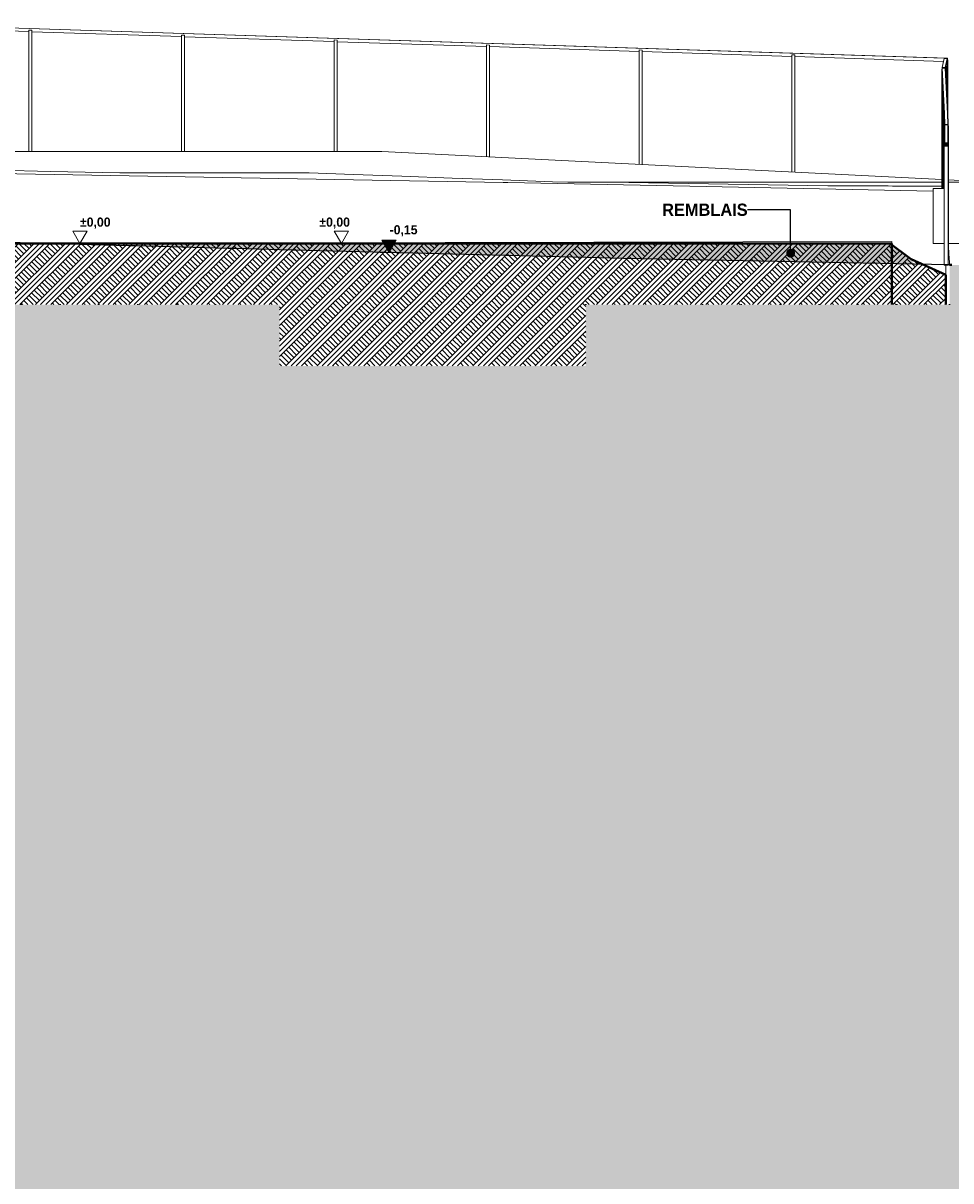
# Model space of a CAD drawing. Header units: millimetres. Extents: x -58263 to 69124, y -53000 to 22363.
# Tile 39 of 40: x -8072 to 7076, y -15318 to 3600. Entities that reach past the tile are written whole.
import ezdxf

# ---------------------------------------------------------------- set-up
doc = ezdxf.new("R2010")
doc.units = ezdxf.units.MM
doc.header["$MEASUREMENT"] = 0
doc.linetypes.add('Points', pattern=[634.99999, 0, -634.99999])
for name, color, linetype in [('2D - Cotations pour 100ème', 7, 'Continuous'), ('Nouveau_0', 7, 'Continuous'), ('Nouveau_2D - Cotations pour 100ème', 7, 'Continuous'), ('Nouveau__ DÉBLAIS REMBLAIS', 7, 'Continuous'), ('Nouveau_Equip - Escaliers et ascenseurs', 7, 'Continuous'), ('Nouveau_Exter - Environnement', 7, 'Continuous'), ('Nouveau_Terrain - modifié', 7, 'Continuous'), ('Terrain - original', 7, 'Continuous')]:
    doc.layers.add(name, color=color, linetype=linetype)
doc.styles.add('STYLE_GENERE_1', font='GOTHIC.TTF')
doc.linetypes.add('_TN', pattern='A,0,[2,PROJET COUPE AA1.Shx,S=63.492063,R=0,X=0,Y=0],-8000,0', length=8000)
doc.dimstyles.new('STYLE_GENERE__8', dxfattribs={"dimtxt": 0.18, "dimasz": 291.84, "dimexe": 0.18, "dimexo": 0.0625, "dimgap": 0, "dimtad": 0, "dimtih": 1, "dimtoh": 1, "dimdec": 4, "dimzin": 0, "dimdsep": 46, "dimcen": 0.09, "dimadec": 0, "dimazin": 0, "dimtfac": 1, "dimtdec": 4, "dimtmove": 0, "dimatfit": 3, "dimldrblk": 'ARROWHEAD_11', "dimfxl": 0, "dimtolj": 1, "dimtzin": 0, "dimarcsym": 0})
pattern_1 = [(45, (0, 0), (-127.27922, 127.27922), []), (45, (-42.43, 42.43), (-254.5584, 254.5584), []), (45, (-84.85, 84.85), (-254.5584, 254.5584), []), (135, (-127.28, 127.28), (42.426407, 42.426407), [180, -180])]

# ---------------------------------------------------------------- blocks, each defined once
blk = doc.blocks.new('Élément de coupe_4')
at = {"layer": 'Terrain - original', "linetype": 'Continuous', "lineweight": 13}
h = blk.add_hatch(dxfattribs=at)
h.set_pattern_fill('__TERRE_VÉGÉTALISÉE', style=0, pattern_type=2)
h.set_pattern_definition(pattern_1)
h.paths.add_polyline_path([(-58263, 1604), (-58263, -53000), (66385, -53000), (66385, -1082), (64749, -1000), (64150, -976), (64132, -976), (62720, -921), (62656, -920), (61370, -871), (61254, -870), (61121, -869), (59941, -827), (59749, -825), (58733, -789), (50162, -611), (49752, -608), (48954, -603), (48518, -600), (48064, -596), (47268, -591), (46802, -588), (46032, -582), (45564, -579), (44842, -575), (44189, -571), (43726, -568), (43154, -565), (42705, -562), (42200, -560), (41743, -558), (41313, -557), (40879, -554), (40461, -553), (40038, -551), (39613, -550), (39200, -548), (38752, -546), (38345, -544), (37857, -543), (37452, -541), (36914, -539), (36508, -537), (36099, -535), (35518, -532), (35100, -530), (34490, -527), (34064, -524), (33626, -522), (33001, -519), (32552, -516), (32091, -514), (31462, -510), (30842, -506), (30367, -504), (29878, -501), (29277, -498), (28772, -495), (28200, -492), (27679, -489), (27145, -486), (26611, -483), (26110, -480), (25567, -478), (25094, -474), (24545, -472), (24095, -469), (23923, -468), (23373, -466), (22828, -464), (22293, -463), (20091, -447), (19562, -446), (19050, -445), (18918, -444), (18418, -443), (17991, -440), (17495, -439), (17056, -436), (16555, -435), (16044, -433), (15513, -431), (15057, -427), (14495, -424), (13893, -420), (13243, -415), (12772, -411), (12083, -405), (11366, -398), (10883, -393), (10157, -385), (9435, -377), (8941, -372), (8246, -364), (7594, -357), (7095, -351), (7057, -351), (7057, -1000), (1114, -1000), (1114, -2000), (-3886, -2000), (-3886, -1000), (-36049, -1000), (-36049, 791), (-36268, 799), (-37771, 844), (-38068, 856), (-39701, 905), (-41553, 962), (-41639, 965), (-42770, 1000), (-43426, 1023), (-43462, 1025), (-43500, 1026), (-45128, 1085), (-45251, 1089), (-46710, 1142), (-46897, 1148), (-48180, 1195), (-48406, 1203), (-48615, 1210), (-49751, 1252), (-49963, 1259), (-50151, 1266), (-51119, 1302), (-51295, 1308), (-52742, 1367), (-53039, 1380), (-53886, 1412), (-54277, 1429), (-54765, 1452), (-55424, 1477), (-56014, 1504), (-56518, 1524), (-57209, 1556), (-57590, 1571)])
h.paths.add_polyline_path([(-37894, -347), (-37844, -347), (-37844, -397), (-37894, -397)], flags=0)
at = {"layer": 'Terrain - original', "color": 251, "linetype": 'Continuous', "lineweight": 13}
for p, q in [((-2215, 1500), (-10638, 1500)), ((6927, 1043), (-2215, 1500)), ((4834, 1000), (1494, 1000)), ((5874, 1000), (4834, 1000)), ((6927, 1000), (5874, 1000)), ((7784, 1000), (7036, 1037)), ((8269, 1000), (7036, 1000)), ((7723, 0), (7036, 0))]:
    blk.add_line(p, q, dxfattribs=at)
at = {"layer": 'Terrain - original', "color": 7, "linetype": 'Continuous', "lineweight": 40, "flags": 128}
blk.add_lwpolyline([(7057, -351), (7095, -351)], dxfattribs=at)
blk = doc.blocks.new('Élément de coupe_31')
at = {"layer": 'Nouveau_Terrain - modifié', "linetype": 'Continuous', "lineweight": 13}
h = blk.add_hatch(dxfattribs=at)
h.set_pattern_fill('__TERRE_VÉGÉTALISÉE', style=0, pattern_type=2)
h.set_pattern_definition(pattern_1)
h.paths.add_polyline_path([(-3886, 0), (-3886, -2000), (1114, -2000), (1114, 0)])
at = {"layer": 'Nouveau_Terrain - modifié', "color": 7, "linetype": 'Continuous', "lineweight": 40}
blk.add_line((1114, 0), (-3886, 0), dxfattribs=at)
blk = doc.blocks.new('Élément de coupe_32')
at = {"layer": 'Nouveau_Terrain - modifié', "linetype": 'Continuous', "lineweight": 13}
h = blk.add_hatch(dxfattribs=at)
h.set_pattern_fill('__TERRE_VÉGÉTALISÉE', style=0, pattern_type=2)
h.set_pattern_definition(pattern_1)
h.paths.add_polyline_path([(-8886, -1000), (-3886, -1000), (-3886, 0), (-8886, 0)])
at = {"layer": 'Nouveau_Terrain - modifié', "color": 7, "linetype": 'Continuous', "lineweight": 13}
blk.add_line((-8886, 0), (-8886, -50), dxfattribs=at)
at = {"layer": 'Nouveau_Terrain - modifié', "color": 7, "linetype": 'Continuous', "lineweight": 40}
for p, q in [((-8886, 0), (-8886, -1000)), ((-3886, 0), (-8886, 0))]:
    blk.add_line(p, q, dxfattribs=at)
blk = doc.blocks.new('Élément de coupe_33')
at = {"layer": 'Nouveau_Terrain - modifié', "linetype": 'Continuous', "lineweight": 13}
h = blk.add_hatch(dxfattribs=at)
h.set_pattern_fill('__TERRE_VÉGÉTALISÉE', style=0, pattern_type=2)
h.set_pattern_definition(pattern_1)
h.paths.add_polyline_path([(1114, -1000), (6114, -1000), (6114, 0), (1114, 0)])
at = {"layer": 'Nouveau_Terrain - modifié', "color": 7, "linetype": 'Continuous', "lineweight": 40}
for p, q in [((6114, 0), (1114, 0)), ((6114, 0), (6114, -22)), ((6114, -22), (6114, -1000))]:
    blk.add_line(p, q, dxfattribs=at)
at = {"layer": 'Nouveau_Terrain - modifié', "color": 7, "linetype": 'Continuous', "lineweight": 13}
for p, q in [((6114, 0), (6115, 0)), ((6115, 0), (6115, -11))]:
    blk.add_line(p, q, dxfattribs=at)
blk = doc.blocks.new('Élément de coupe_34')
at = {"layer": 'Nouveau_Terrain - modifié', "linetype": 'Continuous', "lineweight": 5}
h = blk.add_hatch(dxfattribs=at)
h.set_pattern_fill('__TERRE_VÉGÉTALISÉE', style=0, pattern_type=2)
h.set_pattern_definition(pattern_1)
h.paths.add_polyline_path([(-36044, -1000), (-33562, -1000), (-33562, -55), (-35906, 783), (-36044, 832)])
h = blk.add_hatch(dxfattribs=at)
h.set_pattern_fill('__TERRE_VÉGÉTALISÉE', style=0, pattern_type=2)
h.set_pattern_definition(pattern_1)
h.paths.add_polyline_path([(-27776, -1000), (-27776, 0), (-28902, -65), (-30024, -130), (-30024, -1000)])
h = blk.add_hatch(dxfattribs=at)
h.set_pattern_fill('__TERRE_VÉGÉTALISÉE', style=0, pattern_type=2)
h.set_pattern_definition(pattern_1)
h.paths.add_polyline_path([(6992, -1000), (6992, -513), (6426, -256), (6369, -213), (6114, -22), (6114, -1000)])
at = {"layer": 'Nouveau_Terrain - modifié', "color": 7, "linetype": 'Continuous', "lineweight": 13}
for p, q in [((-34811, 1153), (-34965, 1128)), ((-34647, 1177), (-34811, 1153)), ((-34473, 1202), (-34647, 1177)), ((-34289, 1226), (-34473, 1202)), ((-34243, 1232), (-34289, 1226)), ((-35768, 956), (-35843, 931)), ((-35684, 981), (-35768, 956)), ((-35589, 1006), (-35684, 981)), ((-35484, 1030), (-35589, 1006)), ((-35369, 1055), (-35484, 1030)), ((-35244, 1079), (-35369, 1055)), ((-35110, 1104), (-35244, 1079)), ((-34965, 1128), (-35110, 1104)), ((-36043, 833), (-36044, 832)), ((-36008, 857), (-36043, 833)), ((-35963, 882), (-36008, 857)), ((-35908, 907), (-35963, 882)), ((-35843, 931), (-35908, 907)), ((6114, 0), (6114, 4)), ((-33562, -55), (-33556, -54)), ((-33556, -54), (-33525, -51)), ((-33525, -51), (-33484, -48)), ((-33484, -48), (-33434, -44)), ((-33434, -44), (-33373, -41)), ((-33373, -41), (-33302, -38)), ((-33302, -38), (-33221, -34)), ((-33221, -34), (-33131, -31)), ((-33131, -31), (-33030, -28)), ((-33030, -28), (-32919, -24)), ((-32919, -24), (-32799, -21)), ((-32799, -21), (-32668, -18)), ((-32668, -18), (-32528, -15)), ((-32528, -15), (-32377, -11)), ((-32377, -11), (-32217, -8)), ((-32217, -8), (-32047, -5)), ((-32047, -5), (-31959, -3)), ((6115, -11), (6114, -11)), ((6992, -355), (6992, -513))]:
    blk.add_line(p, q, dxfattribs=at)
at = {"layer": 'Nouveau_Terrain - modifié', "color": 251, "linetype": 'Continuous', "lineweight": 13}
for p, q in [((-34095, 1250), (-34243, 1232)), ((-33891, 1274), (-34095, 1250)), ((-33785, 1286), (-33891, 1274)), ((-33620, 1285), (-33785, 1286)), ((-33370, 1284), (-33620, 1285)), ((-33112, 1282), (-33370, 1284)), ((-32845, 1280), (-33112, 1282)), ((-32569, 1278), (-32845, 1280)), ((-32285, 1276), (-32569, 1278)), ((-31992, 1275), (-32285, 1276)), ((-31691, 1273), (-31992, 1275)), ((-31382, 1271), (-31691, 1273)), ((-31065, 1269), (-31382, 1271)), ((-30740, 1267), (-31065, 1269)), ((-30408, 1265), (-30740, 1267)), ((-30067, 1263), (-30408, 1265)), ((-29724, 1262), (-30067, 1263)), ((-29719, 1262), (-29724, 1262)), ((-29369, 1260), (-29719, 1262)), ((-29364, 1260), (-29369, 1260)), ((-29006, 1258), (-29364, 1260)), ((-29002, 1258), (-29006, 1258)), ((-29001, 1258), (-29002, 1258)), ((-28871, 1257), (-29001, 1258)), ((-28636, 1256), (-28871, 1257)), ((-28634, 1256), (-28636, 1256)), ((-28634, 1256), (-28631, 1256)), ((-28320, 1254), (-28631, 1256)), ((-28259, 1254), (-28320, 1254)), ((-28259, 1254), (-28254, 1254)), ((-28259, 1254), (-28259, 1254)), ((-27875, 1252), (-28254, 1254)), ((-27870, 1252), (-27875, 1252)), ((-27870, 1252), (-27516, 1250)), ((-10556, 1182), (-10638, 1183)), ((-10554, 1182), (-10556, 1182)), ((-10554, 1182), (-236, 995)), ((-236, 995), (-157, 995)), ((2815, 937), (-157, 995)), ((2815, 937), (6788, 855)), ((-31772, 0), (-31867, -2)), ((-31772, 0), (-31762, -1)), ((-27776, 0), (-27446, 0)), ((6114, 30), (-8886, 0)), ((6114, 30), (6114, 0)), ((6114, 4), (6114, 30)), ((-31959, -3), (-31867, -2)), ((-31762, -1), (-31731, -5)), ((-31731, -5), (-31691, -9)), ((-31691, -9), (-31642, -14)), ((-31642, -14), (-31584, -19)), ((-31584, -19), (-31519, -24)), ((-31519, -24), (-31447, -31)), ((-31447, -31), (-31368, -37)), ((-31368, -37), (-31283, -44)), ((-31283, -44), (-31194, -51)), ((-31194, -51), (-31101, -58)), ((-31101, -58), (-31005, -65)), ((-31005, -65), (-30908, -72)), ((-30908, -72), (-30809, -79)), ((-30809, -79), (-30711, -86)), ((-30711, -86), (-30613, -93)), ((-30613, -93), (-30518, -99)), ((-30518, -99), (-30426, -105)), ((-30426, -105), (-30338, -111)), ((-30338, -111), (-30255, -116)), ((-30255, -116), (-30178, -121)), ((-30178, -121), (-30107, -125)), ((-30107, -125), (-30044, -129)), ((-30044, -129), (-30020, -130)), ((6992, -1000), (6992, -355))]:
    blk.add_line(p, q, dxfattribs=at)
at = {"layer": 'Nouveau_Terrain - modifié', "color": 7, "linetype": 'Continuous', "lineweight": 40}
for p, q in [((-36044, 832), (-36044, -1000)), ((-27776, 0), (-27776, -1000)), ((-33562, -55), (-33562, -130)), ((-33562, -130), (-33562, -1000)), ((-30024, -130), (-30024, -1000)), ((6992, -513), (6992, -1000))]:
    blk.add_line(p, q, dxfattribs=at)
at = {"layer": 'Nouveau_Terrain - modifié', "color": 7, "linetype": 'Continuous', "lineweight": 40, "flags": 128}
for points in [[(-36044, 832), (-35906, 783), (-33562, -55)], [(-27776, 0), (-28902, -65), (-30024, -130)], [(6114, -22), (6369, -213), (6426, -256), (6992, -513)]]:
    blk.add_lwpolyline(points, dxfattribs=at)
blk = doc.blocks.new('Élément de coupe_39')
at = {"layer": 'Nouveau_Exter - Environnement', "color": 7, "linetype": 'Continuous', "lineweight": 5}
for p, q in [((6788, 900), (6788, 0)), ((6969, 900), (6788, 900)), ((6788, 0), (6969, 0))]:
    blk.add_line(p, q, dxfattribs=at)
blk = doc.blocks.new('Élément de coupe_49')
at = {"layer": 'Nouveau_0', "color": 251, "linetype": 'Continuous', "lineweight": 13}
for p, q in [((-32574, 1324), (-32502, 1327)), ((-32502, 1327), (-32290, 1328)), ((-32290, 1328), (-32155, 1329)), ((-32155, 1329), (-32003, 1330)), ((-32003, 1330), (-31998, 1330)), ((-31998, 1330), (-31697, 1340)), ((-31697, 1340), (-31388, 1350)), ((-31388, 1350), (-31071, 1360)), ((-31071, 1360), (-30746, 1369)), ((-30746, 1369), (-30707, 1370)), ((-30707, 1370), (-30546, 1370)), ((-30546, 1370), (-30419, 1370)), ((-30419, 1370), (-30413, 1370)), ((-30413, 1370), (-30072, 1376)), ((-30072, 1376), (-29739, 1381)), ((-29739, 1381), (-29724, 1381)), ((-29724, 1381), (-29633, 1380)), ((-29633, 1380), (-29369, 1387)), ((-29369, 1387), (-29006, 1396)), ((-29006, 1396), (-28636, 1404)), ((-28636, 1404), (-28259, 1412)), ((-28259, 1412), (-27875, 1420)), ((-27875, 1420), (-27516, 1426)), ((-33827, 1282), (-33790, 1286)), ((-33790, 1286), (-33625, 1294)), ((-33790, 1286), (-33790, 1286)), ((-33625, 1294), (-33413, 1303)), ((-33413, 1303), (-33376, 1303)), ((-33376, 1303), (-33256, 1305)), ((-33256, 1305), (-33117, 1307)), ((-33117, 1307), (-32927, 1309)), ((-32927, 1309), (-32850, 1313)), ((-32850, 1313), (-32574, 1324)), ((-10638, 1241), (-10556, 1240)), ((-10556, 1240), (-10196, 1232)), ((-10196, 1232), (-9473, 1217)), ((-9473, 1217), (-8619, 1199)), ((-8619, 1199), (-7627, 1178)), ((-7627, 1178), (-6495, 1154)), ((-6495, 1154), (-3403, 1156)), ((-3403, 1156), (-2677, 1129)), ((-2677, 1129), (-1888, 1099)), ((-1888, 1099), (-1065, 1068)), ((-1065, 1068), (-244, 1038)), ((-244, 1038), (570, 1008)), ((570, 1008), (823, 1000)), ((823, 1000), (1494, 1000)), ((1494, 1000), (5068, 941)), ((5068, 941), (5824, 939)), ((5824, 939), (6055, 939)), ((6055, 939), (6125, 938)), ((6125, 938), (6927, 937))]:
    blk.add_line(p, q, dxfattribs=at)
at = {"layer": 'Nouveau_0', "color": 255, "linetype": 'Continuous', "lineweight": 0}
for p, q in [((-34927, 1135), (-34907, 1138)), ((-34952, 1131), (-34927, 1135)), ((-36049, 791), (-36048, 791)), ((-36048, 791), (-36045, 793)), ((-36045, 793), (-36044, 794)), ((7041, -142), (7036, -72)), ((7043, -161), (7041, -142)), ((7049, -244), (7043, -161)), ((7054, -307), (7049, -244)), ((7057, -347), (7054, -307)), ((7057, -351), (7057, -347))]:
    blk.add_line(p, q, dxfattribs=at)
at = {"layer": 'Nouveau_0', "color": 255, "linetype": 'Points', "lineweight": 0}
for p, q in [((-36049, 791), (-36049, -1000)), ((7057, -1000), (7057, -351))]:
    blk.add_line(p, q, dxfattribs=at)
at = {"layer": 'Nouveau_0', "color": 255, "linetype": 'Points', "lineweight": 0, "flags": 128}
for points in [[(-36049, -1000), (-36044, -1000), (-33562, -1000), (-30024, -1000), (-27825, -1000), (-27776, -1000), (-27336, -1000), (-27136, -1000), (-11080, -1000), (-10890, -1000), (-10880, -1000), (-10409, -1000), (-8886, -1000), (-8886, -1000), (-3886, -1000)], [(1114, -1000), (6114, -1000), (6992, -1000), (7057, -1000)]]:
    blk.add_lwpolyline(points, dxfattribs=at)
blk = doc.blocks.new('Élément de coupe_50')
at = {"layer": 'Nouveau_Equip - Escaliers et ascenseurs', "color": 7, "linetype": 'Continuous', "lineweight": 13}
for p, q in [((6973, 2037), (6965, 2037)), ((6965, 2037), (6965, 2035)), ((6965, 900), (6965, 2037)), ((6965, 2035), (6973, 2035)), ((6965, 900), (6965, 2035)), ((7031, 2037), (7024, 2037)), ((7024, 2035), (7031, 2035)), ((7031, 2035), (7031, 2037)), ((7031, 1921), (7031, 2035))]:
    blk.add_line(p, q, dxfattribs=at)
blk = doc.blocks.new('Élément de coupe_51')
at = {"layer": 'Nouveau_Equip - Escaliers et ascenseurs', "color": 251, "linetype": 'Continuous', "lineweight": 13}
for p, q in [((6968, 2153), (6960, 2153)), ((6960, 2153), (6960, 2151)), ((6960, 900), (6960, 2153)), ((6960, 2151), (6968, 2151)), ((6960, 900), (6960, 2151)), ((7026, 2153), (7019, 2153)), ((7019, 2151), (7026, 2151)), ((7026, 2151), (7026, 2153)), ((7026, 2037), (7026, 2151))]:
    blk.add_line(p, q, dxfattribs=at)
blk = doc.blocks.new('Élément de coupe_52')
at = {"layer": 'Nouveau_Equip - Escaliers et ascenseurs', "color": 251, "linetype": 'Continuous', "lineweight": 13}
for p, q in [((6962, 2270), (6954, 2270)), ((6954, 2270), (6954, 2267)), ((6954, 900), (6954, 2270)), ((6954, 2267), (6962, 2267)), ((6954, 900), (6954, 2267)), ((7020, 2270), (7013, 2270)), ((7013, 2267), (7020, 2267)), ((7020, 2267), (7020, 2270)), ((7020, 2153), (7020, 2267))]:
    blk.add_line(p, q, dxfattribs=at)
blk = doc.blocks.new('Élément de coupe_53')
at = {"layer": 'Nouveau_Equip - Escaliers et ascenseurs', "color": 251, "linetype": 'Continuous', "lineweight": 13}
for p, q in [((6957, 2386), (6949, 2386)), ((6949, 2386), (6949, 2383)), ((6949, 900), (6949, 2386)), ((6949, 2383), (6957, 2383)), ((6949, 900), (6949, 2383)), ((7015, 2386), (7008, 2386)), ((7008, 2383), (7015, 2383)), ((7015, 2383), (7015, 2386)), ((7015, 2270), (7015, 2383))]:
    blk.add_line(p, q, dxfattribs=at)
blk = doc.blocks.new('Élément de coupe_54')
at = {"layer": 'Nouveau_Equip - Escaliers et ascenseurs', "color": 251, "linetype": 'Continuous', "lineweight": 13}
for p, q in [((6951, 2502), (6943, 2502)), ((6943, 2502), (6943, 2499)), ((6943, 900), (6943, 2502)), ((6943, 2499), (6951, 2499)), ((6943, 900), (6943, 2499)), ((7009, 2502), (7002, 2502)), ((7003, 2499), (7009, 2499)), ((7009, 2499), (7009, 2502)), ((7009, 2386), (7009, 2499))]:
    blk.add_line(p, q, dxfattribs=at)
blk = doc.blocks.new('Élément de coupe_55')
at = {"layer": 'Nouveau_Equip - Escaliers et ascenseurs', "color": 251, "linetype": 'Continuous', "lineweight": 13}
for p, q in [((6946, 2618), (6938, 2618)), ((6938, 2618), (6938, 2615)), ((6938, 900), (6938, 2618)), ((6938, 2615), (6946, 2615)), ((6938, 900), (6938, 2615)), ((7004, 2618), (6997, 2618)), ((6997, 2615), (7004, 2615)), ((7004, 2615), (7004, 2618)), ((7004, 2502), (7004, 2615))]:
    blk.add_line(p, q, dxfattribs=at)
blk = doc.blocks.new('Élément de coupe_56')
at = {"layer": 'Nouveau_Equip - Escaliers et ascenseurs', "color": 251, "linetype": 'Continuous', "lineweight": 13}
for p, q in [((6940, 2734), (6932, 2734)), ((6932, 2734), (6933, 2732)), ((6932, 900), (6932, 2734)), ((6933, 2732), (6941, 2732)), ((6933, 900), (6933, 2732)), ((6998, 2734), (6992, 2734)), ((6992, 2732), (6999, 2732)), ((6999, 2732), (6998, 2734)), ((6999, 2618), (6999, 2732))]:
    blk.add_line(p, q, dxfattribs=at)
blk = doc.blocks.new('Élément de coupe_57')
at = {"layer": 'Nouveau_Equip - Escaliers et ascenseurs', "color": 251, "linetype": 'Continuous', "lineweight": 13}
for p, q in [((6936, 2887), (6935, 2886)), ((6935, 2886), (6938, 2886)), ((6935, 2875), (6935, 2886)), ((6938, 2887), (6936, 2887)), ((6993, 2886), (7001, 2886)), ((7002, 2887), (6994, 2887)), ((7001, 2886), (7002, 2887)), ((7001, 2618), (7001, 2886)), ((7002, 2618), (7002, 2887))]:
    blk.add_line(p, q, dxfattribs=at)
blk = doc.blocks.new('Élément de coupe_58')
at = {"layer": 'Nouveau_Equip - Escaliers et ascenseurs', "color": 251, "linetype": 'Continuous', "lineweight": 13}
for p, q in [((6946, 2925), (6944, 2925)), ((6944, 2925), (6944, 2924)), ((6944, 2924), (6946, 2924)), ((6944, 2913), (6944, 2924)), ((7010, 2925), (7002, 2925)), ((7002, 2924), (7010, 2924)), ((7010, 2924), (7010, 2925)), ((7010, 2386), (7010, 2925)), ((7010, 2386), (7010, 2924))]:
    blk.add_line(p, q, dxfattribs=at)
blk = doc.blocks.new('Élément de coupe_59')
at = {"layer": 'Nouveau_Equip - Escaliers et ascenseurs', "color": 251, "linetype": 'Continuous', "lineweight": 13}
for p, q in [((6955, 2962), (6952, 2962)), ((6952, 2962), (6952, 2962)), ((6952, 2962), (6955, 2962)), ((6952, 2951), (6952, 2962)), ((7018, 2962), (7010, 2962)), ((7010, 2962), (7018, 2962)), ((7018, 2962), (7018, 2962)), ((7018, 2270), (7018, 2962)), ((7018, 2270), (7018, 2962))]:
    blk.add_line(p, q, dxfattribs=at)
blk = doc.blocks.new('Élément de coupe_60')
at = {"layer": 'Nouveau_Equip - Escaliers et ascenseurs', "color": 251, "linetype": 'Continuous', "lineweight": 13}
for p, q in [((4478, 3082), (4528, 3081)), ((4478, 1165), (4478, 3082)), ((4528, 1163), (4528, 3081))]:
    blk.add_line(p, q, dxfattribs=at)
blk = doc.blocks.new('Élément de coupe_61')
at = {"layer": 'Nouveau_Equip - Escaliers et ascenseurs', "color": 251, "linetype": 'Continuous', "lineweight": 13}
for p, q in [((1986, 3163), (2036, 3161)), ((1986, 1290), (1986, 3163)), ((2036, 1287), (2036, 3161))]:
    blk.add_line(p, q, dxfattribs=at)
blk = doc.blocks.new('Élément de coupe_62')
at = {"layer": 'Nouveau_Equip - Escaliers et ascenseurs', "color": 251, "linetype": 'Continuous', "lineweight": 13}
for p, q in [((-505, 3244), (-455, 3242)), ((-505, 1414), (-505, 3244)), ((-455, 1412), (-455, 3242))]:
    blk.add_line(p, q, dxfattribs=at)
blk = doc.blocks.new('Élément de coupe_63')
at = {"layer": 'Nouveau_Equip - Escaliers et ascenseurs', "color": 251, "linetype": 'Continuous', "lineweight": 13}
for p, q in [((-2996, 3325), (-2946, 3323)), ((-2996, 1500), (-2996, 3325)), ((-2946, 1500), (-2946, 3323))]:
    blk.add_line(p, q, dxfattribs=at)
blk = doc.blocks.new('Élément de coupe_64')
at = {"layer": 'Nouveau_Equip - Escaliers et ascenseurs', "color": 251, "linetype": 'Continuous', "lineweight": 13}
for p, q in [((-5488, 3405), (-5438, 3404)), ((-5488, 1500), (-5488, 3405)), ((-5438, 1500), (-5438, 3404))]:
    blk.add_line(p, q, dxfattribs=at)
blk = doc.blocks.new('Élément de coupe_65')
at = {"layer": 'Nouveau_Equip - Escaliers et ascenseurs', "color": 251, "linetype": 'Continuous', "lineweight": 13}
for p, q in [((-7979, 3486), (-7929, 3485)), ((-7979, 1500), (-7979, 3486)), ((-7929, 1500), (-7929, 3485))]:
    blk.add_line(p, q, dxfattribs=at)
blk = doc.blocks.new('Élément de coupe_67')
at = {"layer": 'Nouveau_Equip - Escaliers et ascenseurs', "color": 7, "linetype": 'Continuous', "lineweight": 13}
for p, q in [((6978, 1921), (6970, 1921)), ((6970, 1921), (6970, 1919)), ((6970, 1919), (6978, 1919)), ((6970, 1852), (6970, 1919)), ((7036, 1921), (7028, 1921)), ((7028, 1919), (7036, 1919)), ((7036, 1919), (7036, 1921)), ((7036, -7), (7036, 1919))]:
    blk.add_line(p, q, dxfattribs=at)
blk = doc.blocks.new('Élément de coupe_68')
at = {"layer": 'Nouveau_Equip - Escaliers et ascenseurs', "color": 251, "linetype": 'Continuous', "lineweight": 13}
for p, q in [((6935, 2850), (6927, 2850)), ((6927, 2850), (6927, 2848)), ((6927, 900), (6927, 2850)), ((6927, 2848), (6935, 2848)), ((6927, 900), (6927, 2848)), ((6993, 2850), (6986, 2850)), ((6986, 2848), (6993, 2848)), ((6993, 2848), (6993, 2850)), ((6993, 2734), (6993, 2848))]:
    blk.add_line(p, q, dxfattribs=at)
blk = doc.blocks.new('Élément de coupe_69')
at = {"layer": 'Nouveau_Equip - Escaliers et ascenseurs', "color": 251, "linetype": 'Continuous', "lineweight": 13}
for p, q in [((6961, 3000), (6963, 3000)), ((6961, 2988), (6961, 3000)), ((7019, 3000), (7027, 3000)), ((7027, 2037), (7027, 3000)), ((7027, 2037), (7027, 3000))]:
    blk.add_line(p, q, dxfattribs=at)
blk = doc.blocks.new('Élément de coupe_120')
at = {"layer": 'Nouveau_Equip - Escaliers et ascenseurs', "color": 7, "linetype": 'Continuous', "lineweight": 13}
for p, q in [((6976, 1647), (6969, 1647)), ((6969, 1647), (6969, 1645)), ((6969, 1645), (6976, 1645)), ((6969, -355), (6969, 1645)), ((7035, 1647), (7027, 1647)), ((7027, 1645), (7035, 1645)), ((7035, 1645), (7035, 1647)), ((7035, -355), (7035, 1645)), ((6969, -355), (7035, -355)), ((7035, -355), (7035, -353))]:
    blk.add_line(p, q, dxfattribs=at)
blk = doc.blocks.new('Élément de coupe_121')
at = {"layer": 'Nouveau_Equip - Escaliers et ascenseurs', "color": 7, "linetype": 'Continuous', "lineweight": 13}
for p, q in [((6977, 1715), (6969, 1715)), ((6969, 1715), (6969, 1714)), ((6969, 1714), (6977, 1714)), ((6969, 1647), (6969, 1714)), ((7035, 1715), (7027, 1715)), ((7027, 1714), (7035, 1714)), ((7035, 1714), (7035, 1715)), ((7035, -286), (7035, 1714)), ((7035, -286), (7035, -285)), ((7035, -286), (7035, -286))]:
    blk.add_line(p, q, dxfattribs=at)
blk = doc.blocks.new('Élément de coupe_122')
at = {"layer": 'Nouveau_Equip - Escaliers et ascenseurs', "color": 7, "linetype": 'Continuous', "lineweight": 13}
for p, q in [((6977, 1784), (6969, 1784)), ((6969, 1784), (6969, 1782)), ((6969, 1782), (6977, 1782)), ((6969, 1715), (6969, 1782)), ((7035, 1784), (7027, 1784)), ((7027, 1782), (7035, 1782)), ((7035, 1782), (7035, 1784)), ((7035, -218), (7035, 1782)), ((7035, -218), (7035, -216)), ((7035, -218), (7035, -218))]:
    blk.add_line(p, q, dxfattribs=at)
blk = doc.blocks.new('Élément de coupe_126')
at = {"layer": 'Nouveau_Equip - Escaliers et ascenseurs', "linetype": 'Continuous', "lineweight": 13}
blk.add_hatch(color=7, dxfattribs=at).paths.add_polyline_path([(7026, 1641), (7016, 1641), (6976, 1641), (6976, 1631), (6976, 1591), (6986, 1591), (7026, 1591), (7026, 1601)])
at = {"layer": 'Nouveau_Equip - Escaliers et ascenseurs', "color": 7, "linetype": 'Continuous', "lineweight": 13}
for p, q in [((6976, 1641), (6978, 1939)), ((6978, 1939), (7028, 1939)), ((7026, 1641), (7028, 1939)), ((7028, 1939), (7028, 1890)), ((7027, 1715), (7028, 1757)), ((7028, 1852), (7028, 1890)), ((7028, 1784), (7028, 1826)), ((7026, 1591), (7027, 1620)), ((7027, 1647), (7027, 1689))]:
    blk.add_line(p, q, dxfattribs=at)
at = {"layer": 'Nouveau_Equip - Escaliers et ascenseurs', "color": 7, "linetype": 'Continuous', "lineweight": 25, "flags": 128}
for points in [[(6976, 1641), (6976, 1631), (6976, 1591)], [(7026, 1641), (7016, 1641), (6976, 1641)], [(7026, 1591), (6986, 1591), (6976, 1591)], [(7026, 1641), (7026, 1601), (7026, 1591)]]:
    blk.add_lwpolyline(points, dxfattribs=at)
blk = doc.blocks.new('Élément de coupe_127')
at = {"layer": 'Nouveau_Equip - Escaliers et ascenseurs', "color": 251, "linetype": 'Continuous', "lineweight": 13}
for p, q in [((6936, 2815), (6936, 2863)), ((6936, 2863), (6986, 2863)), ((6970, 2126), (6936, 2863)), ((7020, 2126), (6986, 2863)), ((6939, 2734), (6936, 2815)), ((6945, 2618), (6941, 2707)), ((6950, 2502), (6946, 2590)), ((6956, 2386), (6951, 2474)), ((6961, 2270), (6957, 2358)), ((6966, 2153), (6962, 2242)), ((6970, 2076), (6968, 2126))]:
    blk.add_line(p, q, dxfattribs=at)
at = {"layer": 'Nouveau_Equip - Escaliers et ascenseurs', "color": 7, "linetype": 'Continuous', "lineweight": 13}
for p, q in [((6978, 1945), (6970, 2126)), ((7028, 1945), (7020, 2126)), ((6972, 2037), (6970, 2076)), ((6977, 1921), (6973, 2010)), ((7028, 1945), (7028, 1920))]:
    blk.add_line(p, q, dxfattribs=at)
blk = doc.blocks.new('Élément de coupe_128')
at = {"layer": 'Nouveau_Equip - Escaliers et ascenseurs', "color": 251, "linetype": 'Continuous', "lineweight": 13}
for p, q in [((6935, 2874), (6968, 3021)), ((6935, 2849), (6935, 2874)), ((6968, 3021), (7018, 3021)), ((6985, 2874), (7018, 3021)), ((6991, 2850), (6993, 2861)), ((6999, 2887), (7002, 2899)), ((7008, 2925), (7010, 2937)), ((7016, 2962), (7018, 2972)), ((7018, 3021), (7018, 2972))]:
    blk.add_line(p, q, dxfattribs=at)
blk = doc.blocks.new('Élément de coupe_129')
at = {"layer": 'Nouveau_Equip - Escaliers et ascenseurs', "color": 251, "linetype": 'Continuous', "lineweight": 13}
for p, q in [((7019, 3026), (-10700, 3600)), ((6969, 3026), (-10700, 3599)), ((-7979, 3461), (-10420, 3540)), ((-5488, 3380), (-7929, 3459)), ((-2996, 3299), (-5438, 3378)), ((-505, 3218), (-2946, 3297)), ((1986, 3137), (-455, 3217)), ((4478, 3056), (2036, 3136)), ((6958, 2976), (4528, 3055)), ((7019, 3026), (7019, 3000))]:
    blk.add_line(p, q, dxfattribs=at)
blk = doc.blocks.new('Élément de coupe_130')
at = {"layer": 'Nouveau_Equip - Escaliers et ascenseurs', "color": 7, "linetype": 'Continuous', "lineweight": 13}
for p, q in [((6978, 1945), (7028, 1945)), ((6978, 1939), (6978, 1945)), ((7028, 1939), (7028, 1945))]:
    blk.add_line(p, q, dxfattribs=at)
blk = doc.blocks.new('Élément de coupe_131')
at = {"layer": 'Nouveau_Equip - Escaliers et ascenseurs', "color": 251, "linetype": 'Continuous', "lineweight": 13}
for p, q in [((6936, 2874), (6935, 2874)), ((6936, 2874), (6986, 2874)), ((6936, 2863), (6936, 2874)), ((6986, 2863), (6986, 2874)), ((6936, 2824), (6935, 2824)), ((6936, 2815), (6936, 2824))]:
    blk.add_line(p, q, dxfattribs=at)
blk = doc.blocks.new('Élément de coupe_132')
at = {"layer": 'Nouveau_Equip - Escaliers et ascenseurs', "color": 251, "linetype": 'Continuous', "lineweight": 13}
for p, q in [((6968, 3026), (7018, 3026)), ((6968, 3021), (6968, 3026)), ((7018, 3021), (7018, 3026)), ((7018, 3026), (7019, 3026)), ((7018, 2972), (7018, 2976))]:
    blk.add_line(p, q, dxfattribs=at)
blk = doc.blocks.new('Élément de coupe_146')
at = {"layer": 'Nouveau_Equip - Escaliers et ascenseurs', "color": 7, "linetype": 'Continuous', "lineweight": 13}
for p, q in [((6978, 1852), (6970, 1852)), ((6970, 1852), (6970, 1851)), ((6970, 1851), (6978, 1851)), ((6970, 1784), (6970, 1851)), ((7036, 1852), (7028, 1852)), ((7028, 1851), (7036, 1851)), ((7036, 1851), (7036, 1852)), ((7036, -149), (7036, 1851)), ((7035, -149), (7036, -149)), ((7036, -149), (7036, -148))]:
    blk.add_line(p, q, dxfattribs=at)
blk = doc.blocks.new('Cotation_5', base_point=(-2876, 0))
at = {"layer": 'Nouveau_2D - Cotations pour 100ème', "color": 7, "linetype": 'Continuous', "lineweight": 13}
for p, q in [((-2876, 0), (-2992, 200)), ((-2992, 200), (-2760, 200)), ((-2760, 200), (-2876, 0)), ((-2876, 0), (-3026, 0)), ((-2876, 0), (-2726, 0))]:
    blk.add_line(p, q, dxfattribs=at)
at = {"layer": 'Nouveau_2D - Cotations pour 100ème', "color": 7, "lineweight": 13, "insert": (-3236, 240), "char_height": 150, "attachment_point": 7, "style": 'STYLE_GENERE_1'}
blk.add_mtext('{\\A1;\\fCentury Gothic|b1|i0|c0|p0;±0,00}', dxfattribs=at)
blk = doc.blocks.new('Cotation_6', base_point=(-7145, 0))
at = {"layer": 'Nouveau_2D - Cotations pour 100ème', "color": 7, "linetype": 'Continuous', "lineweight": 13}
for p, q in [((-7145, 0), (-7261, 200)), ((-7261, 200), (-7029, 200)), ((-7029, 200), (-7145, 0)), ((-7145, 0), (-7295, 0)), ((-7145, 0), (-6995, 0))]:
    blk.add_line(p, q, dxfattribs=at)
at = {"layer": 'Nouveau_2D - Cotations pour 100ème', "color": 7, "lineweight": 13, "insert": (-7145, 240), "char_height": 150, "attachment_point": 7, "style": 'STYLE_GENERE_1'}
blk.add_mtext('{\\A1;\\fCentury Gothic|b1|i0|c0|p0;±0,00}', dxfattribs=at)
blk = doc.blocks.new('Cotation_10', base_point=(-2097, -147))
at = {"layer": '2D - Cotations pour 100ème', "linetype": 'Continuous', "lineweight": 13}
blk.add_hatch(color=7, dxfattribs=at).paths.add_polyline_path([(-2097, -147), (-1981, 53), (-2213, 53)])
at = {"layer": '2D - Cotations pour 100ème', "color": 7, "linetype": 'Continuous', "lineweight": 13}
for p, q in [((-2097, -147), (-2213, 53)), ((-2213, 53), (-1981, 53)), ((-1981, 53), (-2097, -147)), ((-2097, -147), (-2247, -147)), ((-2097, -147), (-1947, -147))]:
    blk.add_line(p, q, dxfattribs=at)
at = {"layer": '2D - Cotations pour 100ème', "color": 255, "lineweight": 0, "insert": (-2089, 115), "char_height": 150, "attachment_point": 7, "style": 'STYLE_GENERE_1'}
blk.add_mtext('{\\A1;\\fCentury Gothic|b1|i0|c0|p0;-0,15}', dxfattribs=at)
blk = doc.blocks.new('ARROWHEAD_11')
at = {"color": 0, "linetype": 'Continuous', "lineweight": 0}
blk.add_line((0, 0), (-1, 0), dxfattribs=at)
at = {"color": 0, "linetype": 'Continuous', "lineweight": 0, "const_width": 0.25, "flags": 128}
blk.add_lwpolyline([(-0.125, 0, 1), (0.125, 0, 1)], format="xyb", close=True, dxfattribs=at)

msp = doc.modelspace()

# ---------------------------------------------------------------- hatches: boundary and pattern name
at = {"layer": 'Nouveau__ DÉBLAIS REMBLAIS', "linetype": 'Continuous', "lineweight": 0}
for color, points in [(215, [(-11307.562, -1000), (-10439.963, -1000), (-10439.963, -50), (-8885.963, -50), (-8885.963, 0), (-7757.13, 0), (-9312.821, 47.539), (-9474.567, 52.46), (-11307.562, 100.454)]), (215, [(-6053.678, 12.92), (-7757.13, 0), (-5668.552, 0), (-6004.412, 11.636)]), (174, [(-3885.963, 0), (-6241.232, 5.289), (-6241.185, -39.975), (-4723.38, -81.248), (-3885.963, -102.578), (-3039.314, -123.778), (-1681.54, -157.777), (-407.546, -189.678), (1114.036, -227.778), (1114.037, 0)]), (174, [(1114.037, 0), (1114.037, -174.594), (1114.036, -227.778), (6112.89, -331.856), (6114.037, 0)]), (174, [(6112.89, -331.856), (6345.448, -336.5), (6457.475, -338.736), (6463.745, -280.454), (6114.037, -18.68)])]:
    msp.add_hatch(color=color, dxfattribs=at).paths.add_polyline_path(points)

# ---------------------------------------------------------------- linework, layer by layer
at = {"layer": 'Terrain - original', "color": 1, "linetype": '_TN', "lineweight": 25}
for p, q in [((-7938.728, 5.735), (-9596.434, 56.168)), ((-7931.147, 5.544), (-7938.728, 5.735)), ((-7757.13, 0), (-7931.147, 5.544)), ((-6350.577, -38.238), (-7757.13, 0)), ((-6299.797, -39.051), (-6350.577, -38.238)), ((-6241.185, -39.975), (-6299.797, -39.051)), ((-4723.38, -81.248), (-6241.185, -39.975)), ((-4593.551, -83.219), (-4723.38, -81.248)), ((-3885.963, -102.578), (-4593.551, -83.219)), ((1114.036, -227.778), (-3885.963, -102.578)), ((1729.407, -244.338), (1114.036, -227.778)), ((7036.715, -350.301), (1729.407, -244.338)), ((7094.856, -351.017), (7036.715, -350.301))]:
    msp.add_line(p, q, dxfattribs=at)

# ---------------------------------------------------------------- block references
at = {"layer": '2D - Cotations pour 100ème', "color": 7, "linetype": 'Continuous', "lineweight": 13}
msp.add_blockref('Cotation_10', (-2096.937, -147.375), dxfattribs=at)
at = {"layer": 'Nouveau_0', "lineweight": 0}
msp.add_blockref('Élément de coupe_49', (0, 0), dxfattribs=at)
at = {"layer": 'Nouveau_2D - Cotations pour 100ème', "color": 7, "linetype": 'Continuous', "lineweight": 13}
for name, p in [('Cotation_6', (-7145.3, 0)), ('Cotation_5', (-2875.972, 0))]:
    msp.add_blockref(name, p, dxfattribs=at)
at = {"layer": 'Nouveau_Equip - Escaliers et ascenseurs', "lineweight": 0}
for name in ['Élément de coupe_129', 'Élément de coupe_65', 'Élément de coupe_64', 'Élément de coupe_63', 'Élément de coupe_62', 'Élément de coupe_61', 'Élément de coupe_60', 'Élément de coupe_68', 'Élément de coupe_128', 'Élément de coupe_131', 'Élément de coupe_57', 'Élément de coupe_127', 'Élément de coupe_58', 'Élément de coupe_59', 'Élément de coupe_69', 'Élément de coupe_132', 'Élément de coupe_56', 'Élément de coupe_55', 'Élément de coupe_54', 'Élément de coupe_53', 'Élément de coupe_52', 'Élément de coupe_51', 'Élément de coupe_50', 'Élément de coupe_67', 'Élément de coupe_126', 'Élément de coupe_130', 'Élément de coupe_121', 'Élément de coupe_122', 'Élément de coupe_146', 'Élément de coupe_120']:
    msp.add_blockref(name, (0, 0), dxfattribs=at)
at = {"layer": 'Nouveau_Exter - Environnement', "lineweight": 0}
msp.add_blockref('Élément de coupe_39', (0, 0), dxfattribs=at)
at = {"layer": 'Nouveau_Terrain - modifié', "lineweight": 0}
for name in ['Élément de coupe_34', 'Élément de coupe_32', 'Élément de coupe_31', 'Élément de coupe_33']:
    msp.add_blockref(name, (0, 0), dxfattribs=at)
at = {"layer": 'Terrain - original', "lineweight": 0}
msp.add_blockref('Élément de coupe_4', (0, 0), dxfattribs=at)

# ---------------------------------------------------------------- texts
at = {"layer": 'Nouveau__ DÉBLAIS REMBLAIS', "color": 7, "linetype": 'Continuous', "lineweight": 13, "insert": (3758.397, 549.328), "char_height": 200, "attachment_point": 6, "style": 'STYLE_GENERE_1'}
msp.add_mtext('{\\A1;\\fCentury Gothic|b1|i0|c0|p0;REMBLAIS}', dxfattribs=at)

# ---------------------------------------------------------------- leaders
at = {"layer": 'Nouveau__ DÉBLAIS REMBLAIS', "color": 7, "linetype": 'Continuous', "lineweight": 13, "annotation_type": 0, "has_hookline": 1, "hookline_direction": 1, "text_width": 1230.831}
msp.add_leader([(4460.264, -160.026), (4460.264, 549.328), (3758.397, 550.867)], dimstyle='STYLE_GENERE__8', dxfattribs=at)

doc.saveas('drawing.dxf')
